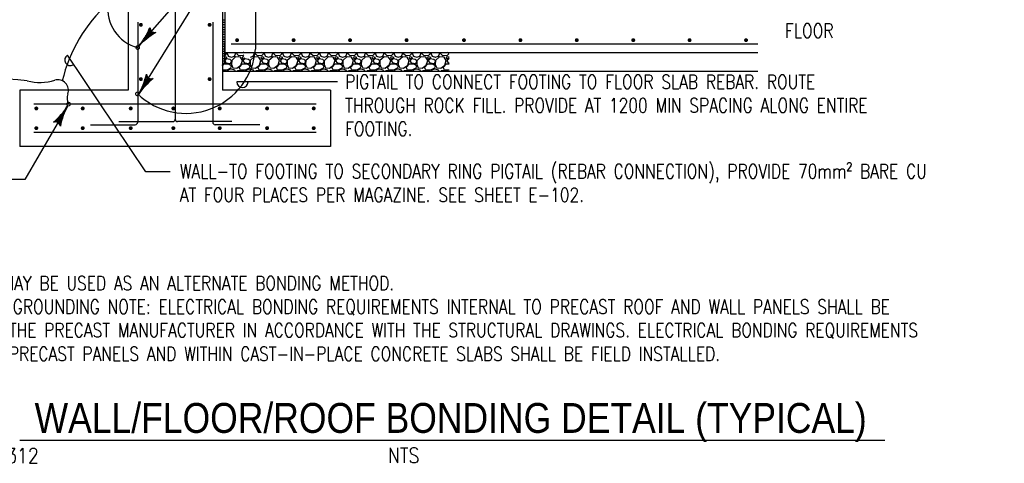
# Model space of a CAD drawing. Header units: inches. Extents: x 0 to 12596, y 507 to 12171.
# Tile 18 of 24: x 4665 to 5292, y 10931 to 11214. Entities that reach past the tile are written whole.
import ezdxf
from ezdxf.enums import TextEntityAlignment as Align

# ---------------------------------------------------------------- set-up
doc = ezdxf.new("R2010")
doc.units = ezdxf.units.IN
doc.header["$MEASUREMENT"] = 0
for name, color, linetype in [('E-ANNO-SYMB', 6, 'Continuous'), ('E-ANNO-TEXT-TITL', 5, 'Continuous'), ('S-ANNO-DIMS', 1, 'Continuous'), ('S-ANNO-PATT', 1, 'Continuous'), ('S-SECT-CONC', 3, 'Continuous'), ('S-SECT-RBAR', 133, 'Continuous'), ('S-STRL-MISC', 11, 'Continuous'), ('WPOWER', 4, 'Continuous')]:
    doc.layers.add(name, color=color, linetype=linetype)
doc.layers.add('E-ANNO-TEXT', color=7, linetype='Continuous', lineweight=25)
doc.styles.add('HELV', font='helv.shx', dxfattribs={"width": 0.85, "height": 0.25})
doc.styles.add('ROMANS', font='ROMANS.shx', dxfattribs={"width": 0.8})

# ---------------------------------------------------------------- blocks, each defined once
blk = doc.blocks.new('LOOP')
blk.add_arc((0, 0), 0.046875, 180, 0)
blk = doc.blocks.new('AH')
at = {"color": 2}
for centre, radius, start, end in [((-1.641852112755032, -0.000232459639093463), 0.330743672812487, 307.746448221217, 52.4872031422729), ((0.1837596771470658, 5.09881524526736), 5.102125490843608, 251.4374521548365, 267.9709398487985), ((0.1837596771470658, -5.098815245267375), 5.102125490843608, 92.02906015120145, 108.5498944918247), ((0.1837596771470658, 5.039860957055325), 5.102125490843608, 252.3504400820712, 263.5009731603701), ((0.1837596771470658, 4.97801360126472), 5.102125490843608, 252.7606127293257, 260.9359463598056), ((0.1837596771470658, 4.911151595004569), 5.102125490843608, 252.9427889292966, 258.8015678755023), ((0.1837596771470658, 4.64537512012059), 5.102125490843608, 252.0855683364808, 252.729697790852), ((0.1837596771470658, 4.70220782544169), 5.102125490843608, 252.4611136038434, 253.8391964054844), ((0.1837596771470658, 4.764055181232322), 5.102125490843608, 252.7486759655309, 255.1377447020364), ((0.1837596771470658, 4.835931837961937), 5.102125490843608, 252.9326384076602, 256.802547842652)]:
    blk.add_arc(centre, radius, start, end, dxfattribs=at)

msp = doc.modelspace()

# ---------------------------------------------------------------- hatches: boundary and pattern name
at = {"layer": 'S-ANNO-PATT'}
h = msp.add_hatch(dxfattribs=at)
h.set_pattern_fill('GRAVEL', color=1, scale=11.811, style=0)
h.set_pattern_definition([(228.0128, (4028.543853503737, 10955.79574297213), (-94.48797912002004, -106.2990158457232), [1.589004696, -157.311748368]), (184.9697, (4027.480863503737, 10954.61464297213), (141.7320124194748, 11.81089732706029), [2.726781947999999, -269.951330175]), (132.5104, (4024.764333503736, 10954.37842297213), (118.1098903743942, -129.9211024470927), [1.922689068, -190.346453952]), (267.2737, (4020.158043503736, 10951.42567297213), (11.81095296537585, 236.2200034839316), [2.483121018, -245.828933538]), (292.8337, (4020.039933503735, 10948.94536297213), (-59.05511699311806, 141.7319576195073), [2.434896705, -241.0551045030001]), (357.2737, (4020.984813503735, 10946.70127297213), (-236.2200034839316, 11.81095296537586), [2.483121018, -245.828933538]), (37.6942, (4023.465123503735, 10946.58316297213), (-153.5430867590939, -118.109886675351), [3.283800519, -325.095991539]), (72.2553, (4026.063543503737, 10948.59103297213), (82.67712711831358, 259.841955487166), [3.100245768, -306.924437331]), (121.4296, (4027.008423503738, 10951.54378297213), (-94.48809725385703, 153.5429413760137), [2.49153045, -246.661786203]), (175.2364, (4025.709213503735, 10953.66976297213), (129.9210111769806, -11.81089999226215), [2.844466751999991, -139.3788117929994]), (222.3974, (4022.874573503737, 10953.90598297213), (-141.732086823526, -129.9209064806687), [3.678512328, -364.172992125]), (138.8141, (4031.850933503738, 10951.30756297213), (-82.6770348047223, 70.86596826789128), [1.255521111, -124.297121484]), (171.4692, (4030.906053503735, 10952.13433297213), (153.5429797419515, -23.62209342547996), [2.388621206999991, -236.4740664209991]), (225, (4028.543853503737, 10952.48866297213), (-1.311284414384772e-15, -11.81100365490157), [1.670323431, -15.032946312]), (203.1986, (4027.717083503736, 10953.90598297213), (59.05499681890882, 23.62201565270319), [0.8995021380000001, -89.050392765]), (291.8014, (4026.890313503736, 10953.55165297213), (-11.81099894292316, 35.4330032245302), [1.272080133, -62.332103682]), (30.9638, (4027.362753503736, 10952.37055297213), (35.43297664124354, 23.62202933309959), [2.066086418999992, -66.80328765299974]), (161.5651, (4029.134403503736, 10953.43354297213), (23.62200513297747, -11.8109811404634), [1.493985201, -35.855680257]), (16.38950000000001, (4020.039933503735, 10953.55165297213), (118.1100259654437, 35.43291389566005), [2.0929092, -207.198542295]), (70.3462, (4022.047803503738, 10954.14220297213), (-47.24394386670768, -129.9210252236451), [1.755835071, -173.827305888]), (293.1986, (4029.134403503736, 10955.79574297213), (-23.62201565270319, 59.05499681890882), [1.798992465, -88.150902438]), (343.6105, (4029.843063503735, 10954.14220297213), (-118.1100259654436, 35.43291389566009), [2.092909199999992, -207.1985422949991]), (339.444, (4020.039933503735, 10946.22883297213), (-59.05502178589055, 23.62195271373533), [2.01826368, -98.894967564]), (294.7751, (4021.929693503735, 10945.52017297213), (-59.0549077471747, 129.9210404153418), [1.691075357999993, -167.4167084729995]), (66.80140000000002, (4029.252513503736, 10943.98474297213), (23.6220156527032, 59.05499681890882), [1.798992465, -88.150902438]), (17.35400000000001, (4029.961173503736, 10945.63828297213), (-153.5430238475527, -47.24393506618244), [1.979889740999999, -196.0085528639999]), (69.444, (4023.465123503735, 10943.98474297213), (-23.62195271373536, -59.05502178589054), [1.00913184, -99.90409940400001]), (101.3098999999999, (4028.543853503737, 10943.98474297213), (-11.81097203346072, 47.24400888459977), [0.6022428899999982, -59.62227051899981]), (165.9638, (4028.425743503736, 10944.57529297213), (35.43300644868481, -11.81097705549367), [2.434896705, -46.26309644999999]), (186.009, (4026.063543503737, 10945.16584297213), (118.1099970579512, 11.81099193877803), [2.25649155, -223.392344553]), (303.6901, (4027.362753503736, 10951.30756297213), (-11.81101576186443, 23.62199477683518), [1.703406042, -40.881756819]), (353.1572, (4028.307633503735, 10949.89024297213), (200.7869925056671, -23.62209446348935), [2.973938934, -294.419446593]), (60.94540000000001, (4031.260383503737, 10949.53591297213), (-47.24400032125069, -82.67700454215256), [1.216013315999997, -120.3856726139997]), (90, (4031.850933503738, 10950.59890297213), (-11.811, 11.811), [0.70866, -11.10234]), (120.2564, (4025.827323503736, 10945.52017297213), (47.24393960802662, -82.67702900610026), [1.640831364, -162.44282472]), (48.01279999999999, (4025.000553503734, 10946.93749297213), (94.48797912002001, 106.2990158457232), [3.178009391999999, -155.722743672]), (0, (4027.126533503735, 10949.29969297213), (11.811, 11.811), [3.07086, -8.740139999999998]), (325.3048, (4030.197393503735, 10949.29969297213), (-118.1099321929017, 82.67710168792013), [1.867484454, -184.880819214]), (254.0546, (4031.732823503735, 10948.23670297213), (-11.81099869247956, -47.24400149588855), [1.719705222, -84.265673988]), (207.646, (4031.260383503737, 10946.58316297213), (-224.4089504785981, -118.1100911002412), [2.799974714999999, -277.197957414]), (175.4261, (4028.780073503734, 10945.28395297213), (-153.5430065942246, 11.81093859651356), [2.962186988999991, -293.2561930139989])])
h.paths.add_polyline_path([(4938.417646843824, 11192.90408397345), (4823.945375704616, 11192.90408397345), (4823.945375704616, 11180.85686397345), (4938.417646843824, 11180.85686397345)])
h.paths.add_polyline_path([(4823.945375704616, 11192.90408397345), (4811.747545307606, 11192.90408397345), (4811.747545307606, 11189.54338514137), (4807.497115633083, 11189.54338514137), (4807.497115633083, 11192.90408397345), (4795.390075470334, 11192.90408397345), (4795.390075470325, 11186.05372797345), (4793.848739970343, 11186.05372797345), (4793.848739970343, 11180.85686397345), (4823.945375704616, 11180.85686397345)])

# ---------------------------------------------------------------- linework, layer by layer
at = {"layer": 'E-ANNO-TEXT'}
for p in [(4740.222067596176, 11165.91718456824), (4740.458384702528, 11196.85316464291)]:
    msp.add_line(p, (4805.173130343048, 11271.06741149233), dxfattribs=at)
at = {"layer": 'E-ANNO-TEXT', "color": 2, "lineweight": -2}
for p, q in [((4745.062466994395, 11116.84377751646), (4695.161109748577, 11191.1468110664)), ((4760.547274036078, 11116.83318419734), (4745.062466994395, 11116.84377751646))]:
    msp.add_line(p, q, dxfattribs=at)
at = {"layer": 'E-ANNO-TEXT', "color": 5}
msp.add_line((5215.958774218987, 10945.48974520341), (4664.646705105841, 10945.48974520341), dxfattribs=at)
at = {"layer": 'E-ANNO-TEXT', "lineweight": -2}
msp.add_lwpolyline([(4867.193104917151, 11174.1442848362), (4803.059229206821, 11174.1442848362)], dxfattribs=at)
at = {"layer": 'E-ANNO-TEXT', "color": 2, "extrusion": (-0.866025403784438, 0.5000000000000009, 0), "elevation": 1513.281654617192}
msp.add_lwpolyline([(-12011.55863638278, 0), (-11957.0652476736, 0)], dxfattribs=at)
at = {"layer": 'E-ANNO-TEXT', "color": 2, "lineweight": -2}
msp.add_lwpolyline([(4667.992267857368, 11111.763086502), (4603.587774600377, 11111.763086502)], dxfattribs=at)
at = {"layer": 'S-ANNO-DIMS', "color": 1}
msp.add_lwpolyline([(4793.848739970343, 11186.05372797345), (4795.390075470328, 11186.05372797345), (4795.390075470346, 11199.09159559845)], dxfattribs=at)
at = {"layer": 'S-ANNO-PATT', "color": 1}
for p, q in [((4793.848739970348, 11213.69146797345), (4795.390075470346, 11213.69146797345)), ((4793.848739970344, 11212.15603797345), (4795.390075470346, 11212.15603797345)), ((4793.848739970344, 11210.62060797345), (4795.390075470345, 11210.62060797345)), ((4793.848739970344, 11209.08517797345), (4795.390075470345, 11209.08517797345)), ((4793.848739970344, 11207.54974797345), (4795.390075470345, 11207.54974797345)), ((4793.848739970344, 11206.01431797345), (4795.390075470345, 11206.01431797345)), ((4793.848739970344, 11204.47888797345), (4795.390075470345, 11204.47888797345)), ((4793.848739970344, 11202.94345797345), (4795.390075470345, 11202.94345797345)), ((4793.848739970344, 11201.40802797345), (4795.390075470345, 11201.40802797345)), ((4793.848739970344, 11199.87259797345), (4795.390075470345, 11199.87259797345)), ((4793.848739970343, 11198.33716797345), (4795.390075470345, 11198.33716797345)), ((4793.848739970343, 11196.80173797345), (4795.390075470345, 11196.80173797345)), ((4793.848739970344, 11195.26630797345), (4795.390075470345, 11195.26630797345)), ((4793.848739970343, 11193.73087797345), (4795.390075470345, 11193.73087797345)), ((4793.848739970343, 11192.19544797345), (4795.390075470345, 11192.19544797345)), ((4793.848739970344, 11190.66001797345), (4795.390075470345, 11190.66001797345)), ((4793.848739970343, 11189.12458797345), (4795.390075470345, 11189.12458797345)), ((4793.848739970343, 11187.58915797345), (4795.390075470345, 11187.58915797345))]:
    msp.add_line(p, q, dxfattribs=at)
at = {"layer": 'S-SECT-CONC', "color": 1}
for p, q in [((4763.773547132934, 11396.81226827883), (4763.773547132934, 11150.35830486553)), ((4733.707127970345, 11222.90404797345), (4733.707127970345, 11168.90415597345)), ((4793.848739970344, 11222.90404797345), (4793.848739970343, 11168.73543569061)), ((4795.390075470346, 11222.90404797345), (4795.390075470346, 11192.90408397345)), ((4739.856878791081, 11212.31220946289), (4739.856878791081, 11148.35454009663)), ((4787.698989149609, 11212.31220946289), (4787.698989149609, 11148.35454009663)), ((4799.437524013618, 11198.3462333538), (5135.190591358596, 11198.3462333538)), ((4795.390075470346, 11192.90408397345), (5135.190591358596, 11192.90408397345)), ((4664.660021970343, 11168.90415597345), (4664.660021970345, 11132.90422797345)), ((4733.707127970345, 11168.90415597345), (4664.660021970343, 11168.90415597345)), ((4862.659625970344, 11168.90415597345), (4793.848739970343, 11168.90415597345)), ((4862.659625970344, 11168.90415597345), (4862.659625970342, 11132.90422797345)), ((4853.683265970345, 11159.90417397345), (4673.636381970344, 11159.90417397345)), ((4709.856938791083, 11146.81911009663), (4738.321448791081, 11146.81911009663)), ((4727.749997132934, 11148.82287486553), (4762.238117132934, 11148.82287486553)), ((4799.797097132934, 11148.82287486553), (4765.308977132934, 11148.82287486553)), ((4817.698929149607, 11146.81911009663), (4789.234419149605, 11146.81911009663)), ((4853.683265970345, 11141.90420997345), (4673.636381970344, 11141.90420997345)), ((4862.659625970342, 11132.90422797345), (4664.660021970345, 11132.90422797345))]:
    msp.add_line(p, q, dxfattribs=at)
at = {"layer": 'S-SECT-CONC', "color": 1, "const_width": 1.2499662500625}
for points in [[(4741.2542514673, 11210.51519590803, 1), (4742.504217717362, 11210.51519590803, 1)], [(4786.301616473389, 11210.51519590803, -1), (4785.051650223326, 11210.51519590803, -1)], [(4802.591494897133, 11200.72881953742, 1), (4803.841461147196, 11200.72881953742, 1)], [(4838.591494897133, 11200.72881953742, 1), (4839.841461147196, 11200.72881953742, 1)], [(4874.591494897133, 11200.72881953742, 1), (4875.841461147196, 11200.72881953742, 1)], [(4910.591494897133, 11200.72881953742, 1), (4911.841461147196, 11200.72881953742, 1)], [(4741.2542514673, 11175.87978802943, 1), (4742.504217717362, 11175.87978802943, 1)], [(4786.301616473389, 11175.87978802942, -1), (4785.051650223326, 11175.87978802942, -1)], [(4675.870755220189, 11157.18922903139, 1), (4674.620788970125, 11157.18922903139, 1)], [(4704.199762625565, 11157.18922903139, -1), (4705.449728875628, 11157.18922903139, -1)], [(4734.797379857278, 11157.18922903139, -1), (4736.047346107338, 11157.18922903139, -1)], [(4761.951689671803, 11157.18922903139, -1), (4763.201655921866, 11157.18922903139, -1)], [(4791.523121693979, 11157.18922903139, -1), (4792.773087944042, 11157.18922903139, -1)], [(4821.707708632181, 11157.18922903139, -1), (4822.957674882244, 11157.18922903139, -1)], [(4851.4488927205, 11157.18922903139, -1), (4852.698858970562, 11157.18922903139, -1)], [(4675.870755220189, 11144.6191549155, -1), (4674.620788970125, 11144.6191549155, -1)], [(4704.199762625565, 11144.6191549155, 1), (4705.449728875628, 11144.6191549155, 1)], [(4734.797379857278, 11144.6191549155, 1), (4736.047346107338, 11144.6191549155, 1)], [(4761.951689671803, 11144.6191549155, 1), (4763.201655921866, 11144.6191549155, 1)], [(4791.523121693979, 11144.6191549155, 1), (4792.773087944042, 11144.6191549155, 1)], [(4821.707708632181, 11144.6191549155, 1), (4822.957674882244, 11144.6191549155, 1)], [(4851.4488927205, 11144.6191549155, 1), (4852.698858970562, 11144.6191549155, 1)]]:
    msp.add_lwpolyline(points, format="xyb", close=True, dxfattribs=at)
at = {"layer": 'S-SECT-CONC', "color": 1}
for centre, start, end in [((4738.321448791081, 11148.35454009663), 270, 0), ((4762.238117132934, 11150.35830486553), 270, 0), ((4765.308977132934, 11150.35830486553), 180, 270), ((4789.234419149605, 11148.35454009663), 180, 270)]:
    msp.add_arc(centre, 1.53543, start, end, dxfattribs=at)
at = {"layer": 'S-SECT-RBAR', "color": 1, "const_width": 1.2499662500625}
for points in [[(4947.201437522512, 11200.72881953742, 1), (4948.451403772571, 11200.72881953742, 1)], [(4983.201437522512, 11200.72881953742, 1), (4984.451403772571, 11200.72881953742, 1)], [(5019.085280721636, 11200.72881953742, 1), (5020.335246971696, 11200.72881953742, 1)], [(5055.085280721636, 11200.72881953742, 1), (5056.335246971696, 11200.72881953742, 1)], [(5090.969123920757, 11200.72881953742, 1), (5092.21909017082, 11200.72881953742, 1)], [(5126.969123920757, 11200.72881953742, 1), (5128.21909017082, 11200.72881953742, 1)]]:
    msp.add_lwpolyline(points, format="xyb", close=True, dxfattribs=at)
at = {"layer": 'S-STRL-MISC', "color": 1}
msp.add_line((4793.848739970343, 11180.85686397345), (5135.190591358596, 11180.85686397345), dxfattribs=at)
at = {"layer": 'WPOWER', "color": 1}
msp.add_line((4814.894177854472, 11218.68859444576), (4814.894177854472, 11194.97392165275), dxfattribs=at)
at = {"layer": 'WPOWER', "color": 1, "const_width": 0.75, "flags": 128}
for points in [[(4738.731878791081, 11196.00525604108, 1), (4740.981878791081, 11196.00525604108, 1)], [(4738.533372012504, 11166.44160304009, 1), (4740.783372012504, 11166.44160304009, 1)], [(4694.676462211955, 11159.9300240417, 1), (4696.926462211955, 11159.9300240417, 1)]]:
    msp.add_lwpolyline(points, format="xyb", close=True, dxfattribs=at)
at = {"layer": 'WPOWER', "color": 1}
for centre, radius, start, end in [((4746.268791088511, 11220.69023166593), 25.50412987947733, 89.8169687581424, 255.4392235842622), ((4783.746072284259, 11153.58320365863), 94.33841350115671, 131.7058554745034, 167.0587204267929), ((4770.638895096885, 11198.42147568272), 44.38936450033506, 225.9357886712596, 355.5455676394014), ((4615.629827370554, 10689.42574071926), 488.2578807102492, 83.66694968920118, 95.1936735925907), ((4677.341090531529, 11208.48980022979), 34.68635731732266, 256.9153013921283, 286.2639175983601), ((4688.955370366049, 11168.67900997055), 6.783999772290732, 340.5179646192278, 106.2639175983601), ((4702.750745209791, 11163.79867881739), 7.849181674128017, 160.5179646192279, 208.2879226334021)]:
    msp.add_arc(centre, radius, start, end, dxfattribs=at)

# ---------------------------------------------------------------- block references
at = {"layer": 'E-ANNO-SYMB', "color": 2, "xscale": 9.524999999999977, "yscale": 9.524999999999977, "zscale": 9.524999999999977}
for p, rotation in [((4740.544416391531, 11196.91888932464), 228.862188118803), ((4740.296499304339, 11165.99580457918), 238.0513682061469)]:
    msp.add_blockref('AH', p, dxfattribs=dict(at, rotation=rotation))
at = {"layer": 'E-ANNO-TEXT', "xscale": 76.19999999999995, "yscale": 76.19999999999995, "zscale": 76.19999999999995, "rotation": 300.3299124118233}
msp.add_blockref('LOOP', (4696.964829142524, 11188.0638113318), dxfattribs=at)
at = {"layer": 'E-ANNO-TEXT', "xscale": 76.19999999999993, "yscale": 76.19999999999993, "zscale": 76.19999999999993}
msp.add_blockref('LOOP', (4806.631104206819, 11174.1442848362), dxfattribs=at)
at = {"layer": 'E-ANNO-TEXT', "color": 2, "xscale": 9.52500000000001, "yscale": 9.52500000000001, "zscale": 9.52500000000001, "rotation": 59.96934949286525}
msp.add_blockref('AH', (4695.268603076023, 11158.95680168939), dxfattribs=at)

# ---------------------------------------------------------------- texts
at = {"layer": 'E-ANNO-TEXT', "color": 5, "style": 'HELV', "width": 0.85}
msp.add_text('WALL/FLOOR/ROOF BONDING DETAIL (TYPICAL)', height=19.05, dxfattribs=at).set_placement((4674.171705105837, 10950.25224520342))
at = {"layer": 'E-ANNO-TEXT', "char_height": 9, "attachment_point": 1, "style": 'ROMANS'}
for s, insert in [('FLOOR', (5152.465931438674, 11211.26040861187)), ('PIGTAIL TO CONNECT FOOTING TO FLOOR SLAB REBAR. ROUTE\\PTHROUGH ROCK FILL. PROVIDE AT 1200 MIN SPACING ALONG ENTIRE \\PFOOTING.', (4872.068104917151, 11178.6442848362)), ('\\A1;WALL-TO FOOTING TO SECONDARY RING PIGTAIL (REBAR CONNECTION), PROVIDE 70mm² BARE CU\\PAT FOUR PLACES PER MAGAZINE. SEE SHEET E-{\\A0;102}.', (4766.685188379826, 11121.59568419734))]:
    msp.add_mtext(s, dxfattribs=dict(at, insert=insert))
at = {"layer": 'E-ANNO-TEXT', "insert": (4562.203827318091, 11050.23395209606), "char_height": 9, "width": 731.8911802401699, "attachment_point": 1, "style": 'ROMANS'}
msp.add_mtext('\\pxi-3,l3,t3;1.^ITACK WELDS MAY BE USED AS AN ALTERNATE BONDING METHOD.\\P2.^IBONDING AND GROUNDING NOTE: ELECTRICAL BONDING REQUIREMENTS INTERNAL TO PRECAST ROOF AND WALL PANELS SHALL BE PROVIDED BY THE PRECAST MANUFACTURER IN ACCORDANCE WITH THE STRUCTURAL DRAWINGS. ELECTRICAL BONDING REQUIREMENTS EXTERNAL TO PRECAST PANELS AND WITHIN CAST-IN-PLACE CONCRETE SLABS SHALL BE FIELD INSTALLED.', dxfattribs=at)
at = {"layer": 'E-ANNO-TEXT-TITL', "lineweight": -3, "style": 'ROMANS', "width": 0.85}
msp.add_text('E-312', height=9.524999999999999, dxfattribs=at).set_placement((4640.347804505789, 10940.52425206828), align=Align.TOP_LEFT)
msp.add_text('NTS', height=9.524999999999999, dxfattribs=at).set_placement((4909.350957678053, 10940.72724520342), align=Align.TOP_CENTER)

doc.saveas('drawing.dxf')
